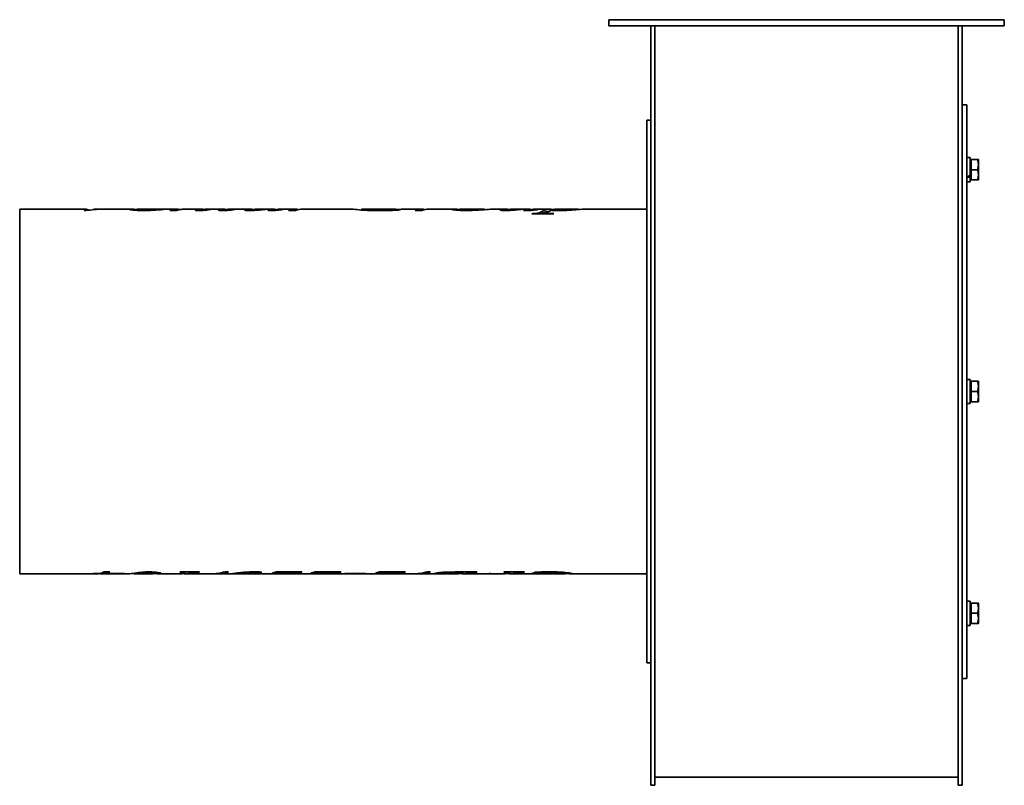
# Model space of a CAD drawing. Header units: millimetres. Extents: x 180 to 660, y 110 to 484.
import ezdxf

# ---------------------------------------------------------------- set-up
doc = ezdxf.new("R2010")
doc.units = ezdxf.units.MM
doc.header["$LTSCALE"] = 2
doc.layers.add('Krawędzie widoczne(ISO)', color=7, linetype='Continuous', lineweight=35, true_color=0x262659)

msp = doc.modelspace()

# ---------------------------------------------------------------- linework, layer by layer
at = {"layer": 'Krawędzie widoczne(ISO)'}
for p, q in [((467.25, 483.85), (471.25, 483.85)), ((467.25, 483.85), (467.25, 480.85)), ((471.25, 480.85), (467.25, 480.85)), ((656.25, 483.85), (471.25, 483.85)), ((471.25, 480.85), (656.25, 480.85)), ((487.75, 480.85), (487.75, 302.36)), ((489.75, 480.85), (489.75, 302.36)), ((637.75, 480.85), (637.75, 302.36)), ((639.75, 480.85), (639.75, 302.36)), ((656.25, 483.85), (660.25, 483.85)), ((660.25, 480.85), (656.25, 480.85)), ((660.25, 480.85), (660.25, 483.85)), ((639.75, 442.35), (642, 442.35)), ((642, 442.35), (642, 162.35)), ((485.75, 169.85), (485.75, 434.85)), ((487.75, 434.85), (485.75, 434.85)), ((643.6, 416.51), (642, 416.51)), ((643.6, 407.94), (643.6, 416.51)), ((644.1, 414.96), (643.6, 414.96)), ((644.1, 415.61), (647.15, 415.61)), ((644.1, 410.61), (644.1, 415.61)), ((647.6, 413.11), (647.6, 415.61)), ((644.1, 410.61), (647.15, 410.61)), ((644.1, 405.61), (644.1, 410.61)), ((647.6, 408.11), (647.6, 413.11)), ((643.6, 404.71), (642, 404.71)), ((643.6, 407.94), (643.6, 407.38)), ((643.6, 404.71), (643.6, 407.38)), ((644.1, 406.26), (643.6, 406.26)), ((644.1, 405.61), (647.15, 405.61)), ((647.6, 405.61), (647.6, 408.11)), ((179.75, 391.35), (179.75, 213.35)), ((179.75, 391.35), (212.33, 391.35)), ((212.03, 390.65), (211.22, 390.65)), ((215.8, 391.15), (215.8, 391.28)), ((216.17, 391.35), (218.49, 391.35)), ((220.25, 391.35), (234.34, 391.35)), ((237.05, 390.74), (237.05, 391.26)), ((237.32, 391.33), (237.32, 391.35)), ((237.63, 391.35), (242.27, 391.35)), ((246.04, 391.35), (256.01, 391.35)), ((249.5, 391.13), (249.5, 391.2)), ((256.29, 390.73), (252.98, 390.73)), ((259.18, 391.31), (259.18, 391.35)), ((259.31, 391.35), (259.51, 391.35)), ((260.99, 391.35), (268, 391.35)), ((268.91, 390.75), (268.91, 390.99)), ((269.97, 390.84), (269.97, 390.95)), ((271.46, 391.35), (278.97, 391.35)), ((272.22, 391.07), (272.22, 391.17)), ((280.07, 390.7), (280.07, 390.96)), ((281.9, 390.83), (281.9, 390.96)), ((282.48, 391.35), (291.77, 391.35)), ((284.01, 391.06), (284.01, 391.18)), ((292.93, 390.69), (292.93, 391.03)), ((295.31, 391.35), (302.49, 391.35)), ((303.3, 390.68), (303.3, 391.35)), ((304.31, 390.74), (304.31, 390.98)), ((306.54, 391.35), (314.01, 391.35)), ((307.1, 391.04), (307.1, 391.16)), ((314.38, 390.73), (311, 390.73)), ((316.78, 391.3), (316.78, 391.34)), ((317.14, 391.35), (317.53, 391.35)), ((318.62, 391.35), (342.23, 391.35)), ((346.63, 390.95), (346.63, 391.35)), ((346.66, 391.35), (363.1, 391.35)), ((360.73, 390.74), (360.73, 390.95)), ((363.37, 390.85), (363.37, 391.33)), ((363.37, 391.23), (365.73, 391.23)), ((367.07, 391.35), (375.7, 391.35)), ((376.07, 390.73), (372.69, 390.73)), ((378.47, 391.3), (378.47, 391.34)), ((378.83, 391.35), (379.22, 391.35)), ((380.31, 391.35), (391.46, 391.35)), ((394.36, 390.75), (394.36, 391.18)), ((395.34, 391.35), (406.21, 391.35)), ((406.73, 391.11), (406.73, 391.26)), ((410.09, 391.35), (416.45, 391.35)), ((417.62, 390.69), (417.62, 391.03)), ((419.99, 391.35), (427.18, 391.35)), ((427.98, 390.68), (427.98, 391.35)), ((428.99, 390.74), (428.99, 390.98)), ((429.97, 389.07), (429.97, 389.25)), ((431.22, 391.35), (438.65, 391.35)), ((431.78, 391.04), (431.78, 391.16)), ((437, 389.07), (437, 389.57)), ((439.65, 390.77), (439.65, 390.98)), ((442.07, 391.35), (451.97, 391.35)), ((452.54, 391.18), (452.54, 391.27)), ((455.54, 391.35), (485.75, 391.35)), ((440.16, 389.07), (429.75, 389.07)), ((643.6, 308.25), (642, 308.25)), ((643.6, 296.46), (643.6, 308.25)), ((644.1, 306.7), (643.6, 306.7)), ((644.1, 307.35), (647.15, 307.35)), ((644.1, 302.35), (644.1, 307.35)), ((647.6, 304.85), (647.6, 307.35)), ((647.6, 299.85), (647.6, 304.85)), ((487.75, 119.18), (487.75, 302.36)), ((489.75, 119.18), (489.75, 302.36)), ((637.75, 119.18), (637.75, 302.36)), ((639.75, 119.18), (639.75, 302.36)), ((644.1, 298), (643.6, 298)), ((644.1, 302.35), (647.15, 302.35)), ((644.1, 297.35), (644.1, 302.35)), ((647.6, 297.35), (647.6, 299.85)), ((643.05, 296.45), (642, 296.45)), ((643.6, 296.45), (643.05, 296.45)), ((643.6, 296.45), (643.6, 296.46)), ((644.1, 297.35), (647.15, 297.35)), ((179.75, 213.35), (217.18, 213.35)), ((218.41, 213.45), (215.43, 213.45)), ((216.1, 213.59), (219.07, 213.59)), ((218.41, 213.59), (218.41, 213.45)), ((219.88, 213.35), (224.57, 213.35)), ((221.01, 214.34), (223.72, 214.34)), ((221.11, 214.34), (221.11, 213.45)), ((228.5, 213.45), (221.11, 213.45)), ((221.78, 214.34), (221.78, 213.59)), ((221.78, 213.59), (230.85, 213.59)), ((226.38, 213.35), (232.72, 213.35)), ((228.5, 213.59), (228.5, 213.45)), ((230.07, 213.59), (230.07, 213.44)), ((236.11, 213.35), (244.67, 213.35)), ((241.14, 214.3), (241.14, 214.14)), ((245.92, 214.21), (245.92, 213.78)), ((248.11, 213.35), (257.72, 213.35)), ((258.04, 214.27), (267.53, 214.27)), ((260.53, 214.27), (260.53, 213.99)), ((260.58, 213.35), (272.95, 213.35)), ((265.27, 214.27), (265.27, 214.15)), ((267.27, 214.27), (267.27, 214.18)), ((274.53, 213.35), (283.81, 213.35)), ((279.97, 214.36), (281.59, 214.36)), ((286.3, 213.83), (286.3, 213.44)), ((287.24, 213.35), (303.61, 213.35)), ((292.82, 214.32), (292.82, 214.06)), ((294.02, 214.34), (294.02, 213.96)), ((303.71, 213.7), (302.97, 213.7)), ((303.71, 213.87), (303.71, 213.7)), ((305.05, 214.27), (317.51, 214.27)), ((305.56, 213.35), (322.5, 213.35)), ((313.88, 213.93), (307.61, 213.93)), ((313.88, 214.27), (313.88, 213.93)), ((317.51, 214.18), (317.51, 214.27)), ((322.6, 213.7), (321.86, 213.7)), ((322.6, 213.87), (322.6, 213.7)), ((323.95, 214.27), (336.41, 214.27)), ((324.45, 213.35), (353.97, 213.35)), ((332.77, 213.93), (326.5, 213.93)), ((332.77, 214.27), (332.77, 213.93)), ((336.41, 214.18), (336.41, 214.27)), ((347.82, 213.42), (338.26, 213.42)), ((339.02, 213.55), (348.58, 213.55)), ((347.82, 213.55), (347.82, 213.42)), ((354.07, 213.7), (353.34, 213.7)), ((354.07, 213.87), (354.07, 213.7)), ((355.42, 214.27), (367.88, 214.27)), ((355.93, 213.35), (371.6, 213.35)), ((364.25, 213.93), (357.97, 213.93)), ((364.25, 214.27), (364.25, 213.93)), ((367.88, 214.18), (367.88, 214.27)), ((373.18, 213.35), (385.73, 213.35)), ((378.62, 214.36), (380.24, 214.36)), ((385.69, 214.07), (385.69, 213.49)), ((386.75, 213.37), (386.75, 213.37)), ((386.75, 213.37), (386.75, 213.35)), ((393.74, 214.27), (402.89, 214.27)), ((396.22, 213.35), (407.51, 213.35)), ((396.31, 214.27), (396.31, 214.06)), ((399.64, 214.27), (399.64, 214.04)), ((400.7, 214.27), (400.7, 214.14)), ((402.66, 214.27), (402.66, 214.18)), ((408.81, 213.47), (409.55, 213.47)), ((409.26, 213.47), (409.26, 213.39)), ((412.79, 213.35), (416.14, 213.35)), ((416.25, 214.27), (426.03, 214.27)), ((419.02, 214.27), (419.02, 214)), ((419.32, 213.35), (445.7, 213.35)), ((422.78, 214.27), (422.78, 214.04)), ((423.87, 214.27), (423.87, 214.14)), ((435.36, 213.35), (424.99, 213.35)), ((425.79, 214.27), (425.79, 214.18)), ((432.08, 214.16), (432.08, 213.39)), ((434.28, 214.27), (434.28, 214.04)), ((435.06, 213.36), (435.57, 213.36)), ((435.36, 213.36), (435.36, 213.35)), ((446.03, 214.05), (446.03, 213.42)), ((449.41, 213.35), (485.75, 213.35)), ((643.6, 200), (642, 200)), ((643.6, 188.2), (643.6, 200)), ((644.1, 198.45), (643.6, 198.45)), ((644.1, 199.1), (647.15, 199.1)), ((644.1, 194.1), (644.1, 199.1)), ((647.6, 196.6), (647.6, 199.1)), ((644.1, 194.1), (647.15, 194.1)), ((644.1, 189.1), (644.1, 194.1)), ((647.6, 191.6), (647.6, 196.6)), ((643.6, 188.2), (642, 188.2)), ((644.1, 189.75), (643.6, 189.75)), ((644.1, 189.1), (647.15, 189.1)), ((647.6, 189.1), (647.6, 191.6)), ((487.75, 169.85), (485.75, 169.85)), ((639.75, 162.35), (642, 162.35)), ((487.75, 110.15), (487.75, 119.18)), ((489.75, 110.15), (489.75, 119.18)), ((637.75, 110.15), (637.75, 119.18)), ((639.75, 110.15), (639.75, 119.18)), ((489.75, 114.15), (637.75, 114.15)), ((489.75, 110.15), (487.75, 110.15)), ((639.75, 110.15), (637.75, 110.15))]:
    msp.add_line(p, q, dxfattribs=at)
for centre, major_axis, ratio, start_param, end_param in [((643.05, 410.61), (10.14, 5.43), 0.227735, 4.488595, 4.645371), ((644.15, 410.61), (10.14, 5.43), 0.227735, 4.378707, 4.536843), ((643.05, 302.35), (10.22, 0), 0.57735, 4.712389, 4.766653)]:
    msp.add_ellipse(centre, major_axis=major_axis, ratio=ratio, start_param=start_param, end_param=end_param, dxfattribs=at)
for points in [[(647.15, 415.61), (647.6, 415.61), (647.6, 415.61)], [(647.6, 413.11), (647.6, 414.27), (647.15, 415.61)], [(647.15, 410.61), (647.6, 411.95), (647.6, 413.11)], [(647.6, 408.11), (647.6, 409.27), (647.15, 410.61)], [(647.15, 405.61), (647.6, 406.95), (647.6, 408.11)], [(647.6, 405.61), (647.6, 405.61), (647.15, 405.61)], [(647.15, 307.35), (647.6, 307.35), (647.6, 307.35)], [(647.6, 304.85), (647.6, 306.01), (647.15, 307.35)], [(647.15, 302.35), (647.6, 303.69), (647.6, 304.85)], [(647.6, 299.85), (647.6, 301.01), (647.15, 302.35)], [(647.15, 297.35), (647.6, 298.69), (647.6, 299.85)], [(647.6, 297.35), (647.6, 297.35), (647.15, 297.35)], [(647.6, 196.6), (647.6, 197.76), (647.15, 199.1)], [(647.15, 199.1), (647.6, 199.1), (647.6, 199.1)], [(647.15, 194.1), (647.6, 195.44), (647.6, 196.6)], [(647.6, 191.6), (647.6, 192.76), (647.15, 194.1)], [(647.15, 189.1), (647.6, 190.44), (647.6, 191.6)], [(647.6, 189.1), (647.6, 189.1), (647.15, 189.1)]]:
    msp.add_rational_spline(points, [1, 1.0379548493, 1], degree=2, dxfattribs=at)
for points in [[(211.22, 390.65), (211.9, 391.51), (212.59, 391.58), (213.27, 390.85)], [(220.25, 391.35), (217.51, 391.35), (214.77, 391.12), (212.03, 390.65)], [(215.8, 391.28), (216.99, 391.34), (218.18, 391.37), (219.37, 391.34)], [(216.17, 391.35), (216.05, 391.35), (215.92, 391.33), (215.8, 391.28)], [(237.17, 391.33), (237.09, 391.31), (237.05, 391.28), (237.05, 391.26)], [(244.26, 391.35), (242.57, 391.34), (240.21, 391.33), (237.17, 391.33)], [(237.63, 391.35), (237.52, 391.35), (237.42, 391.35), (237.32, 391.35)], [(237.32, 391.35), (239.56, 391.35), (241.38, 391.35), (242.79, 391.35)], [(249.94, 391.16), (246.45, 390.94), (243.11, 390.67), (239.94, 390.67)], [(242.79, 391.35), (243.22, 391.35), (243.63, 391.35), (244.02, 391.35)], [(246.04, 391.35), (245.48, 391.35), (244.89, 391.35), (244.26, 391.35)], [(249.5, 391.2), (249.65, 391.19), (249.8, 391.18), (249.94, 391.16)], [(252.98, 390.73), (254.31, 391.28), (255.65, 391.46), (256.98, 391.29)], [(257.37, 391.09), (257.01, 391), (256.65, 390.88), (256.29, 390.73)], [(256.98, 391.29), (257.35, 391.24), (257.58, 391.18), (257.66, 391.15)], [(259.26, 391.31), (258.51, 391.27), (257.88, 391.2), (257.37, 391.09)], [(259.31, 391.35), (259.27, 391.35), (259.23, 391.35), (259.18, 391.35)], [(259.18, 391.35), (259.57, 391.35), (259.94, 391.35), (260.29, 391.35)], [(260.99, 391.35), (260.42, 391.35), (259.85, 391.34), (259.26, 391.31)], [(265.31, 390.88), (265.31, 390.95), (265.6, 391.07), (266.17, 391.18)], [(266.17, 391.18), (267.15, 391.36), (268.13, 391.4), (269.11, 391.29)], [(269.21, 390.77), (268.39, 390.71), (267.66, 390.67), (267.03, 390.67)], [(269.43, 391.14), (269.09, 391.07), (268.91, 391.01), (268.91, 390.99)], [(269.11, 391.29), (269.4, 391.26), (269.58, 391.22), (269.64, 391.18)], [(272.91, 391.14), (271.6, 391.01), (270.37, 390.86), (269.21, 390.77)], [(269.4, 390.92), (269.55, 390.92), (269.74, 390.93), (269.97, 390.95)], [(271.46, 391.35), (270.78, 391.35), (270.1, 391.28), (269.43, 391.14)], [(269.97, 390.95), (270.65, 391), (271.41, 391.09), (272.22, 391.17)], [(272.22, 391.17), (272.45, 391.16), (272.68, 391.15), (272.91, 391.14)], [(276.63, 390.91), (276.63, 390.99), (276.89, 391.1), (277.39, 391.2)], [(277.39, 391.2), (278.5, 391.41), (279.6, 391.4), (280.7, 391.17)], [(281.1, 390.76), (280.33, 390.7), (279.54, 390.67), (278.74, 390.67)], [(280.8, 391.19), (280.31, 391.1), (280.07, 391), (280.07, 390.96)], [(280.61, 390.89), (280.93, 390.89), (281.37, 390.92), (281.9, 390.96)], [(282.48, 391.35), (281.92, 391.35), (281.36, 391.3), (280.8, 391.19)], [(284.75, 391.14), (283.47, 391.01), (282.26, 390.85), (281.1, 390.76)], [(281.9, 390.96), (282.21, 390.99), (282.92, 391.08), (284.01, 391.18)], [(284.01, 391.18), (284.26, 391.16), (284.5, 391.15), (284.75, 391.14)], [(289.43, 390.94), (289.43, 391.05), (289.82, 391.2), (290.61, 391.29)], [(290.61, 391.29), (291.37, 391.37), (292.14, 391.37), (292.91, 391.29)], [(292.91, 391.29), (293.17, 391.26), (293.36, 391.23), (293.5, 391.2)], [(293.94, 391.26), (293.27, 391.18), (292.93, 391.07), (292.93, 391.03)], [(295.31, 391.35), (294.85, 391.35), (294.4, 391.32), (293.94, 391.26)], [(300.92, 390.87), (300.92, 390.92), (301.02, 390.99), (301.22, 391.05)], [(301.22, 391.05), (301.46, 391.14), (302.16, 391.34), (303.3, 391.35)], [(304.62, 390.76), (303.92, 390.7), (303.24, 390.67), (302.57, 390.67)], [(303.3, 391.34), (303.81, 391.32), (304.33, 391.28), (304.87, 391.18)], [(305.21, 391.24), (304.61, 391.15), (304.31, 391.03), (304.31, 390.98)], [(307.76, 391.12), (306.75, 391), (305.7, 390.85), (304.62, 390.76)], [(306.54, 391.35), (306.09, 391.35), (305.65, 391.32), (305.21, 391.24)], [(307.1, 391.16), (307.32, 391.15), (307.54, 391.14), (307.76, 391.12)], [(311, 390.73), (312.31, 391.27), (313.63, 391.46), (314.94, 391.29)], [(315.09, 391.02), (314.85, 390.94), (314.62, 390.84), (314.38, 390.73)], [(314.94, 391.29), (315.31, 391.25), (315.53, 391.19), (315.62, 391.14)], [(316.14, 391.23), (315.52, 391.14), (315.17, 391.05), (315.09, 391.02)], [(317.74, 391.34), (317.12, 391.33), (316.59, 391.29), (316.14, 391.23)], [(316.78, 391.34), (317.22, 391.35), (317.65, 391.36), (318.07, 391.35)], [(317.14, 391.35), (317.02, 391.35), (316.9, 391.35), (316.78, 391.34)], [(318.62, 391.35), (318.33, 391.35), (318.04, 391.35), (317.74, 391.34)], [(360.73, 390.95), (361.46, 391.2), (362.18, 391.33), (362.91, 391.35)], [(362.91, 391.35), (363.22, 391.36), (363.37, 391.35), (363.37, 391.33)], [(366.63, 391.34), (365.9, 391.3), (365.16, 391.15), (364.43, 390.89)], [(367.07, 391.35), (366.94, 391.35), (366.79, 391.35), (366.63, 391.34)], [(372.69, 390.73), (374, 391.27), (375.32, 391.46), (376.63, 391.29)], [(376.78, 391.02), (376.54, 390.94), (376.31, 390.84), (376.07, 390.73)], [(376.63, 391.29), (377, 391.25), (377.23, 391.19), (377.31, 391.14)], [(377.84, 391.23), (377.21, 391.14), (376.86, 391.05), (376.78, 391.02)], [(379.43, 391.34), (378.81, 391.33), (378.28, 391.29), (377.84, 391.23)], [(378.47, 391.34), (378.91, 391.35), (379.34, 391.36), (379.76, 391.35)], [(378.83, 391.35), (378.71, 391.35), (378.59, 391.35), (378.47, 391.34)], [(380.31, 391.35), (380.02, 391.35), (379.73, 391.35), (379.43, 391.34)], [(395.34, 391.35), (394.68, 391.35), (394.36, 391.29), (394.36, 391.18)], [(414.11, 390.94), (414.11, 391.05), (414.5, 391.2), (415.29, 391.29)], [(415.29, 391.29), (416.05, 391.37), (416.82, 391.37), (417.59, 391.29)], [(417.59, 391.29), (417.85, 391.26), (418.05, 391.23), (418.18, 391.2)], [(418.62, 391.26), (417.95, 391.18), (417.62, 391.07), (417.62, 391.03)], [(419.99, 391.35), (419.53, 391.35), (419.08, 391.32), (418.62, 391.26)], [(425.61, 390.87), (425.61, 390.92), (425.7, 390.99), (425.9, 391.05)], [(425.9, 391.05), (426.14, 391.14), (426.84, 391.34), (427.98, 391.35)], [(429.31, 390.76), (428.6, 390.7), (427.92, 390.67), (427.25, 390.67)], [(427.98, 391.34), (428.49, 391.32), (429.01, 391.28), (429.55, 391.18)], [(429.89, 391.24), (429.29, 391.15), (428.99, 391.03), (428.99, 390.98)], [(432.44, 391.12), (431.43, 391), (430.38, 390.85), (429.31, 390.76)], [(429.75, 389.07), (429.82, 389.13), (429.89, 389.19), (429.97, 389.25)], [(431.22, 391.35), (430.78, 391.35), (430.34, 391.32), (429.89, 391.24)], [(431.78, 391.16), (432, 391.15), (432.22, 391.14), (432.44, 391.12)], [(434.26, 390.05), (436.12, 391.15), (437.98, 391.56), (439.85, 391.26)], [(434.27, 389.07), (435.55, 389.82), (436.83, 390.24), (438.12, 390.33)], [(437.49, 389.98), (437.17, 389.79), (437, 389.64), (437, 389.57)], [(439.13, 390.8), (438.59, 390.59), (438.04, 390.31), (437.49, 389.98)], [(441.54, 391.34), (440.91, 391.3), (440.28, 391.18), (439.65, 390.98)], [(439.65, 390.98), (440.56, 390.88), (441.81, 390.81), (443.37, 390.81)], [(439.85, 391.26), (440.06, 391.22), (440.21, 391.18), (440.29, 391.16)], [(440.38, 389.25), (440.31, 389.19), (440.24, 389.13), (440.16, 389.07)], [(442.07, 391.35), (441.87, 391.35), (441.69, 391.35), (441.54, 391.34)], [(215.43, 213.45), (215.65, 213.49), (215.88, 213.54), (216.1, 213.59)], [(217.18, 213.35), (217.59, 213.35), (218, 213.39), (218.41, 213.45)], [(221.11, 213.45), (220.21, 213.31), (219.31, 213.32), (218.41, 213.5)], [(219.07, 213.59), (219.71, 213.76), (220.36, 214.01), (221.01, 214.34)], [(223.72, 214.34), (223.08, 214.01), (222.43, 213.76), (221.78, 213.59)], [(224.57, 213.35), (225.88, 213.35), (227.19, 213.39), (228.5, 213.45)], [(230.07, 213.44), (228.54, 213.37), (227.01, 213.34), (225.47, 213.36)], [(230.85, 213.59), (230.59, 213.53), (230.33, 213.48), (230.07, 213.44)], [(237.51, 213.5), (236.02, 213.23), (235.2, 213.37), (235.06, 213.61)], [(236.86, 213.86), (238.01, 214.02), (239.22, 214.16), (240.49, 214.26)], [(241.14, 214.14), (239.73, 213.96), (238.52, 213.68), (237.51, 213.5)], [(240.49, 214.26), (241.23, 214.31), (242.08, 214.34), (243.04, 214.34)], [(243.06, 214.24), (242.32, 214.24), (241.68, 214.2), (241.14, 214.14)], [(244.67, 213.35), (245.51, 213.35), (245.92, 213.54), (245.92, 213.78)], [(247.07, 213.42), (246.68, 213.46), (246.25, 213.51), (245.79, 213.57)], [(248.68, 213.5), (248.68, 213.34), (248.14, 213.31), (247.07, 213.42)], [(257.72, 213.35), (258.49, 213.35), (259.25, 213.47), (260.02, 213.71)], [(257.85, 214.18), (257.91, 214.21), (257.97, 214.24), (258.04, 214.27)], [(262.88, 213.71), (261.63, 213.32), (260.39, 213.25), (259.15, 213.49)], [(260.02, 213.71), (260.36, 213.82), (260.53, 213.92), (260.53, 213.99)], [(264.12, 214.03), (263.71, 213.96), (263.3, 213.84), (262.88, 213.71)], [(265.27, 214.15), (264.76, 214.12), (264.38, 214.08), (264.12, 214.03)], [(267.27, 214.18), (266.26, 214.18), (265.59, 214.17), (265.27, 214.15)], [(267.53, 214.27), (267.44, 214.24), (267.36, 214.21), (267.27, 214.18)], [(272.95, 213.35), (275.29, 213.35), (277.63, 213.69), (279.97, 214.36)], [(281.59, 214.36), (278.97, 213.61), (276.35, 213.28), (273.74, 213.37)], [(286.22, 213.45), (284.51, 213.38), (283.65, 213.32), (283.65, 213.37)], [(286.3, 213.45), (286.28, 213.45), (286.25, 213.45), (286.22, 213.45)], [(289.86, 214.18), (291.29, 214.28), (292.72, 214.34), (294.17, 214.34)], [(292.82, 214.06), (292.56, 214.07), (292.25, 214.08), (291.9, 214.08)], [(294.02, 213.96), (293.53, 214.01), (293.13, 214.04), (292.82, 214.06)], [(296.21, 213.85), (295.56, 213.85), (294.83, 213.88), (294.02, 213.96)], [(294.17, 214.34), (295.42, 214.34), (296.41, 214.3), (297.13, 214.22)], [(297.13, 214.22), (297.62, 214.17), (297.86, 214.11), (297.86, 214.04)], [(302.97, 213.7), (303.67, 213.84), (304.36, 214.04), (305.05, 214.27)], [(303.61, 213.35), (303.81, 213.35), (304.02, 213.35), (304.24, 213.36)], [(304.24, 213.36), (306.65, 213.38), (309.86, 213.53), (313.88, 213.93)], [(304.93, 213.36), (304.86, 213.36), (304.79, 213.36), (304.72, 213.36)], [(317.51, 214.18), (311.17, 213.42), (306.97, 213.32), (304.93, 213.36)], [(321.86, 213.7), (322.56, 213.84), (323.25, 214.04), (323.95, 214.27)], [(322.5, 213.35), (322.7, 213.35), (322.91, 213.35), (323.13, 213.36)], [(323.13, 213.36), (325.54, 213.38), (328.75, 213.53), (332.77, 213.93)], [(323.82, 213.36), (323.75, 213.36), (323.68, 213.36), (323.61, 213.36)], [(336.41, 214.18), (330.06, 213.42), (325.87, 213.32), (323.82, 213.36)], [(338.26, 213.42), (338.52, 213.45), (338.77, 213.49), (339.02, 213.55)], [(348.58, 213.55), (348.33, 213.49), (348.08, 213.45), (347.82, 213.42)], [(353.34, 213.7), (354.03, 213.84), (354.73, 214.04), (355.42, 214.27)], [(353.97, 213.35), (354.17, 213.35), (354.38, 213.35), (354.6, 213.36)], [(354.6, 213.36), (357.01, 213.38), (360.23, 213.53), (364.25, 213.93)], [(355.3, 213.36), (355.22, 213.36), (355.15, 213.36), (355.08, 213.36)], [(367.88, 214.18), (361.54, 213.42), (357.34, 213.32), (355.3, 213.36)], [(371.6, 213.35), (373.94, 213.35), (376.28, 213.69), (378.62, 214.36)], [(380.24, 214.36), (377.62, 213.61), (375, 213.28), (372.39, 213.37)], [(389.02, 214.23), (390.03, 214.26), (391.6, 214.27), (393.74, 214.27)], [(391.68, 213.35), (392.08, 213.35), (392.58, 213.35), (393.17, 213.35)], [(396.31, 214.06), (394.96, 214.08), (393.91, 214.09), (393.15, 214.09)], [(393.17, 213.35), (394.22, 213.36), (395.26, 213.6), (396.31, 214.06)], [(398.48, 213.7), (397.2, 213.31), (395.93, 213.25), (394.65, 213.52)], [(399.64, 214.04), (399.36, 213.98), (398.97, 213.84), (398.48, 213.7)], [(400.7, 214.14), (400.21, 214.11), (399.86, 214.08), (399.64, 214.04)], [(402.66, 214.18), (401.7, 214.18), (401.04, 214.16), (400.7, 214.14)], [(402.89, 214.27), (402.81, 214.24), (402.74, 214.21), (402.66, 214.18)], [(407.51, 213.35), (407.94, 213.35), (408.38, 213.39), (408.81, 213.47)], [(409.55, 213.47), (409.36, 213.43), (409.26, 213.41), (409.26, 213.39)], [(416.02, 214.18), (416.1, 214.21), (416.17, 214.24), (416.25, 214.27)], [(416.14, 213.35), (416.91, 213.36), (417.67, 213.49), (418.43, 213.74)], [(421.6, 213.7), (420.29, 213.3), (418.99, 213.24), (417.68, 213.53)], [(418.43, 213.74), (418.83, 213.85), (419.02, 213.95), (419.02, 214)], [(422.78, 214.04), (422.44, 213.97), (422.05, 213.85), (421.6, 213.7)], [(423.87, 214.14), (423.38, 214.12), (423.01, 214.08), (422.78, 214.04)], [(425.79, 214.18), (424.82, 214.18), (424.18, 214.16), (423.87, 214.14)], [(424.99, 213.35), (425.05, 213.35), (425.11, 213.35), (425.17, 213.36)], [(426.03, 214.27), (425.95, 214.24), (425.87, 214.21), (425.79, 214.18)], [(428.36, 213.38), (428.56, 213.39), (428.9, 213.41), (429.36, 213.51)], [(429.36, 213.51), (429.97, 213.63), (430.58, 213.83), (431.2, 214.11)], [(432.46, 213.47), (432.21, 213.43), (432.08, 213.4), (432.08, 213.39)], [(432.08, 213.39), (432.08, 213.38), (432.23, 213.37), (432.55, 213.36)], [(434.28, 214.04), (433.68, 213.78), (433.07, 213.59), (432.46, 213.47)], [(432.55, 213.36), (433.06, 213.36), (433.9, 213.36), (435.06, 213.36)], [(435.57, 213.36), (435.5, 213.35), (435.43, 213.35), (435.36, 213.35)], [(445.7, 213.35), (445.92, 213.35), (446.03, 213.37), (446.03, 213.42)]]:
    msp.add_open_spline(points, degree=3, dxfattribs=at)
for points, knots in [([(233.42, 391.24), (233.42, 391.35), (234.1, 391.38), (235.46, 391.32), (235.94, 391.3), (236.48, 391.27), (237.05, 391.24)], [0, 0, 0, 0, 1, 1, 1, 1.358636, 1.358636, 1.358636, 1.358636]), ([(239.94, 390.67), (237.79, 390.67), (236.16, 390.76), (235.07, 390.9), (233.97, 391.04), (233.42, 391.16), (233.42, 391.24)], [0, 0, 0, 0, 1, 1, 1, 2, 2, 2, 2]), ([(237.05, 391.26), (237.05, 391.2), (237.53, 391.13), (238.47, 391.05), (239.42, 390.97), (240.57, 390.93), (241.93, 390.93)], [0, 0, 0, 0, 1, 1, 1, 2, 2, 2, 2]), ([(241.93, 390.93), (243.01, 390.93), (244.04, 390.95), (245.04, 390.99), (246.04, 391.03), (247.53, 391.11), (249.5, 391.2)], [0, 0, 0, 0, 1, 1, 1, 2, 2, 2, 2]), ([(267.03, 390.67), (266.5, 390.67), (266.09, 390.69), (265.78, 390.73), (265.47, 390.77), (265.31, 390.82), (265.31, 390.88)], [0, 0, 0, 0, 1, 1, 1, 2, 2, 2, 2]), ([(268.91, 390.99), (268.91, 390.97), (268.97, 390.95), (269.07, 390.94), (269.18, 390.93), (269.29, 390.92), (269.4, 390.92)], [0, 0, 0, 0, 1, 1, 1, 2, 2, 2, 2]), ([(278.74, 390.67), (278.12, 390.67), (277.62, 390.7), (277.22, 390.74), (276.83, 390.79), (276.63, 390.85), (276.63, 390.91)], [0, 0, 0, 0, 1, 1, 1, 2, 2, 2, 2]), ([(280.07, 390.96), (280.07, 390.94), (280.12, 390.92), (280.23, 390.91), (280.33, 390.9), (280.46, 390.89), (280.61, 390.89)], [0, 0, 0, 0, 1, 1, 1, 2, 2, 2, 2]), ([(291.93, 390.67), (291.23, 390.67), (290.63, 390.7), (290.15, 390.75), (289.67, 390.81), (289.43, 390.87), (289.43, 390.94)], [0, 0, 0, 0, 1, 1, 1, 2, 2, 2, 2]), ([(303.3, 391.35), (300.7, 391.34), (298.53, 391.07), (296.77, 390.92), (295.01, 390.78), (293.4, 390.67), (291.93, 390.67)], [0, 0, 0, 0, 1, 1, 1, 2, 2, 2, 2]), ([(292.93, 391.03), (292.93, 391), (293.03, 390.98), (293.22, 390.97), (293.4, 390.95), (293.66, 390.94), (293.99, 390.94)], [0, 0, 0, 0, 1, 1, 1, 2, 2, 2, 2]), ([(293.99, 390.94), (294.49, 390.94), (295.16, 390.97), (295.97, 391.01), (296.79, 391.05), (297.88, 391.15), (299.23, 391.23), (300.59, 391.32), (301.71, 391.35), (302.59, 391.35), (302.71, 391.35), (302.84, 391.35), (302.96, 391.35)], [0, 0, 0, 0, 1, 1, 1, 2, 2, 2, 3, 3, 3, 3.138168, 3.138168, 3.138168, 3.138168]), ([(302.57, 390.67), (302.08, 390.67), (301.68, 390.69), (301.38, 390.73), (301.08, 390.77), (300.92, 390.82), (300.92, 390.87)], [0, 0, 0, 0, 1, 1, 1, 2, 2, 2, 2]), ([(304.31, 390.98), (304.31, 390.96), (304.34, 390.94), (304.42, 390.93), (304.49, 390.92), (304.59, 390.91), (304.72, 390.91)], [0, 0, 0, 0, 1, 1, 1, 2, 2, 2, 2]), ([(304.72, 390.91), (304.92, 390.91), (305.13, 390.92), (305.36, 390.94), (305.59, 390.96), (306.17, 391.06), (307.1, 391.16)], [0, 0, 0, 0, 1, 1, 1, 2, 2, 2, 2]), ([(355.61, 390.65), (352.45, 390.65), (349.89, 390.73), (347.93, 390.85), (345.97, 390.98), (344.52, 391.12), (343.58, 391.23), (342.82, 391.31), (342.37, 391.35), (342.23, 391.35)], [0, 0, 0, 0, 1, 1, 1, 2, 2, 2, 2.807439, 2.807439, 2.807439, 2.807439]), ([(346.63, 391.35), (346.63, 391.37), (347.36, 391.27), (348.82, 391.12), (350.27, 390.97), (352.52, 390.85), (355.56, 390.85)], [0, 0, 0, 0, 1, 1, 1, 2, 2, 2, 2]), ([(355.56, 390.85), (356.31, 390.85), (357.02, 390.86), (357.69, 390.87), (358.36, 390.88), (359.37, 390.91), (360.73, 390.95)], [0, 0, 0, 0, 1, 1, 1, 2, 2, 2, 2]), ([(364.43, 390.89), (362.4, 390.81), (360.77, 390.74), (359.53, 390.7), (358.29, 390.67), (356.98, 390.65), (355.61, 390.65)], [0, 0, 0, 0, 1, 1, 1, 2, 2, 2, 2]), ([(390.73, 391.26), (390.73, 391.36), (391.35, 391.38), (392.6, 391.32), (393.12, 391.29), (393.71, 391.26), (394.37, 391.22)], [0, 0, 0, 0, 1, 1, 1, 1.413506, 1.413506, 1.413506, 1.413506]), ([(397.59, 390.67), (395.56, 390.67), (393.91, 390.76), (392.64, 390.89), (391.37, 391.02), (390.73, 391.16), (390.73, 391.26)], [0, 0, 0, 0, 1, 1, 1, 2, 2, 2, 2]), ([(394.36, 391.18), (394.36, 391.09), (394.71, 390.99), (395.42, 390.92), (396.13, 390.85), (397.03, 390.8), (398.11, 390.8)], [0, 0, 0, 0, 1, 1, 1, 2, 2, 2, 2]), ([(410.09, 391.35), (409.81, 391.35), (409.31, 391.32), (408.6, 391.26), (407.42, 391.17), (405.79, 391.02), (403.69, 390.89), (401.6, 390.76), (399.57, 390.67), (397.59, 390.67)], [0.393537, 0.393537, 0.393537, 0.393537, 1, 1, 1, 2, 2, 2, 3, 3, 3, 3]), ([(398.11, 390.8), (400.2, 390.8), (402.16, 391.01), (403.99, 391.2), (405.82, 391.38), (406.73, 391.4), (406.73, 391.26)], [0, 0, 0, 0, 1, 1, 1, 2, 2, 2, 2]), ([(416.61, 390.67), (415.91, 390.67), (415.32, 390.7), (414.83, 390.75), (414.35, 390.81), (414.11, 390.87), (414.11, 390.94)], [0, 0, 0, 0, 1, 1, 1, 2, 2, 2, 2]), ([(427.98, 391.35), (425.38, 391.34), (423.21, 391.07), (421.45, 390.92), (419.69, 390.78), (418.08, 390.67), (416.61, 390.67)], [0, 0, 0, 0, 1, 1, 1, 2, 2, 2, 2]), ([(417.62, 391.03), (417.62, 391), (417.71, 390.98), (417.9, 390.97), (418.08, 390.95), (418.34, 390.94), (418.67, 390.94)], [0, 0, 0, 0, 1, 1, 1, 2, 2, 2, 2]), ([(418.67, 390.94), (419.18, 390.94), (419.84, 390.97), (420.65, 391.01), (421.47, 391.05), (422.56, 391.15), (423.91, 391.23), (425.27, 391.32), (426.39, 391.35), (427.27, 391.35), (427.39, 391.35), (427.52, 391.35), (427.64, 391.35)], [0, 0, 0, 0, 1, 1, 1, 2, 2, 2, 3, 3, 3, 3.138168, 3.138168, 3.138168, 3.138168]), ([(427.25, 390.67), (426.76, 390.67), (426.36, 390.69), (426.06, 390.73), (425.76, 390.77), (425.61, 390.82), (425.61, 390.87)], [0, 0, 0, 0, 1, 1, 1, 2, 2, 2, 2]), ([(428.99, 390.98), (428.99, 390.96), (429.02, 390.94), (429.1, 390.93), (429.17, 390.92), (429.27, 390.91), (429.4, 390.91)], [0, 0, 0, 0, 1, 1, 1, 2, 2, 2, 2]), ([(429.4, 390.91), (429.6, 390.91), (429.81, 390.92), (430.04, 390.94), (430.27, 390.96), (430.85, 391.06), (431.78, 391.16)], [0, 0, 0, 0, 1, 1, 1, 2, 2, 2, 2]), ([(429.97, 389.25), (431.34, 389.27), (432.27, 389.32), (432.75, 389.4), (433.23, 389.49), (433.73, 389.73), (434.26, 390.05)], [0, 0, 0, 0, 1, 1, 1, 2, 2, 2, 2]), ([(437, 389.57), (437, 389.51), (437.09, 389.45), (437.26, 389.4), (437.43, 389.35), (437.71, 389.32), (438.09, 389.29), (438.48, 389.26), (439.24, 389.25), (440.38, 389.25)], [0, 0, 0, 0, 1, 1, 1, 2, 2, 2, 3, 3, 3, 3]), ([(443.01, 390.67), (442.27, 390.67), (441.62, 390.68), (441.05, 390.7), (440.47, 390.72), (439.84, 390.75), (439.13, 390.8)], [0, 0, 0, 0, 1, 1, 1, 2, 2, 2, 2]), ([(455.54, 391.35), (454.91, 391.35), (453.8, 391.29), (452.21, 391.15), (449.57, 390.93), (446.5, 390.67), (443.01, 390.67)], [0.398361, 0.398361, 0.398361, 0.398361, 1, 1, 1, 2, 2, 2, 2]), ([(443.37, 390.81), (444.16, 390.81), (444.95, 390.84), (445.75, 390.88), (446.55, 390.93), (447.34, 390.99), (448.11, 391.06), (448.87, 391.13), (449.56, 391.19), (450.18, 391.25), (450.79, 391.3), (451.34, 391.34), (451.82, 391.35), (452.3, 391.36), (452.54, 391.33), (452.54, 391.27)], [0, 0, 0, 0, 1, 1, 1, 2, 2, 2, 3, 3, 3, 4, 4, 4, 5, 5, 5, 5]), ([(232.72, 213.35), (232.91, 213.35), (233.16, 213.37), (233.48, 213.4), (234.27, 213.49), (235.4, 213.66), (236.86, 213.86)], [0.607313, 0.607313, 0.607313, 0.607313, 1, 1, 1, 2, 2, 2, 2]), ([(243.04, 214.34), (244.65, 214.34), (245.99, 214.23), (247.07, 214.07), (248.14, 213.9), (248.68, 213.66), (248.68, 213.5)], [0, 0, 0, 0, 1, 1, 1, 2, 2, 2, 2]), ([(245.92, 213.78), (245.92, 213.91), (245.64, 214.03), (245.09, 214.11), (244.53, 214.19), (243.85, 214.24), (243.06, 214.24)], [0, 0, 0, 0, 1, 1, 1, 2, 2, 2, 2]), ([(260.53, 213.99), (260.53, 214.04), (260.37, 214.08), (260.06, 214.12), (259.74, 214.15), (259.01, 214.17), (257.85, 214.18)], [0, 0, 0, 0, 1, 1, 1, 2, 2, 2, 2]), ([(283.65, 213.37), (283.65, 213.41), (283.97, 213.49), (284.6, 213.59), (285.23, 213.69), (286, 213.8), (286.92, 213.91), (287.83, 214.01), (288.81, 214.11), (289.86, 214.18)], [0, 0, 0, 0, 1, 1, 1, 2, 2, 2, 3, 3, 3, 3]), ([(291.9, 214.08), (290.51, 214.08), (289.23, 213.98), (288.06, 213.84), (286.89, 213.7), (286.3, 213.54), (286.3, 213.44)], [0, 0, 0, 0, 1, 1, 1, 2, 2, 2, 2]), ([(286.3, 213.44), (286.3, 213.37), (286.61, 213.35), (287.23, 213.35), (287.24, 213.35), (287.24, 213.35), (287.24, 213.35)], [0, 0, 0, 0, 1, 1, 1, 1.003148, 1.003148, 1.003148, 1.003148]), ([(297.86, 214.04), (297.86, 213.98), (297.7, 213.94), (297.38, 213.9), (297.06, 213.87), (296.67, 213.85), (296.21, 213.85)], [0, 0, 0, 0, 1, 1, 1, 2, 2, 2, 2]), ([(307.61, 213.93), (306.6, 213.93), (305.77, 213.91), (305.12, 213.86), (304.46, 213.82), (303.99, 213.76), (303.71, 213.7)], [0, 0, 0, 0, 1, 1, 1, 2, 2, 2, 2]), ([(326.5, 213.93), (325.49, 213.93), (324.66, 213.91), (324.01, 213.86), (323.35, 213.82), (322.88, 213.76), (322.6, 213.7)], [0, 0, 0, 0, 1, 1, 1, 2, 2, 2, 2]), ([(357.97, 213.93), (356.97, 213.93), (356.14, 213.91), (355.48, 213.86), (354.83, 213.82), (354.36, 213.76), (354.07, 213.7)], [0, 0, 0, 0, 1, 1, 1, 2, 2, 2, 2]), ([(381.97, 213.49), (381.97, 213.56), (382.29, 213.65), (382.93, 213.76), (383.57, 213.87), (384.39, 213.97), (385.4, 214.05), (386.4, 214.13), (387.6, 214.19), (389.02, 214.23)], [0, 0, 0, 0, 1, 1, 1, 2, 2, 2, 3, 3, 3, 3]), ([(386.75, 213.35), (385.12, 213.35), (383.91, 213.35), (383.14, 213.37), (382.36, 213.39), (381.97, 213.43), (381.97, 213.49)], [0, 0, 0, 0, 1, 1, 1, 2, 2, 2, 2]), ([(393.15, 214.09), (391.19, 214.09), (389.45, 214.01), (387.95, 213.88), (386.44, 213.76), (385.69, 213.61), (385.69, 213.49)], [0, 0, 0, 0, 1, 1, 1, 2, 2, 2, 2]), ([(385.69, 213.49), (385.69, 213.41), (386.16, 213.38), (387.11, 213.36), (388.06, 213.35), (389.58, 213.35), (391.68, 213.35)], [0, 0, 0, 0, 1, 1, 1, 2, 2, 2, 2]), ([(409.68, 213.36), (409.49, 213.36), (409.32, 213.36), (409.17, 213.37), (408.86, 213.37), (408.54, 213.38), (408.21, 213.39)], [0.7905871, 0.7905871, 0.7905871, 0.7905871, 1, 1, 1, 1.4310923, 1.4310923, 1.4310923, 1.4310923]), ([(409.26, 213.39), (409.26, 213.37), (409.51, 213.36), (410.01, 213.36), (410.5, 213.35), (411.43, 213.35), (412.79, 213.35)], [0, 0, 0, 0, 1, 1, 1, 2, 2, 2, 2]), ([(419.02, 214), (419.02, 214.05), (418.85, 214.09), (418.51, 214.12), (418.17, 214.15), (417.34, 214.17), (416.02, 214.18)], [0, 0, 0, 0, 1, 1, 1, 2, 2, 2, 2]), ([(425.17, 213.36), (426.13, 213.36), (426.82, 213.36), (427.25, 213.36), (427.67, 213.36), (428.05, 213.37), (428.36, 213.38)], [0, 0, 0, 0, 1, 1, 1, 2, 2, 2, 2]), ([(431.2, 214.11), (432.89, 214.2), (434.25, 214.27), (435.28, 214.31), (436.32, 214.34), (437.41, 214.36), (438.55, 214.36)], [0, 0, 0, 0, 1, 1, 1, 2, 2, 2, 2]), ([(438.59, 214.16), (437.97, 214.16), (437.37, 214.15), (436.81, 214.13), (436.26, 214.12), (435.41, 214.09), (434.28, 214.04)], [0, 0, 0, 0, 1, 1, 1, 2, 2, 2, 2]), ([(438.55, 214.36), (441.18, 214.36), (443.31, 214.28), (444.94, 214.15), (446.58, 214.02), (447.79, 213.86), (448.57, 213.71), (449.35, 213.57), (449.74, 213.46), (449.74, 213.41)], [0, 0, 0, 0, 1, 1, 1, 2, 2, 2, 3, 3, 3, 3]), ([(446.03, 213.42), (446.03, 213.51), (445.42, 213.67), (444.21, 213.85), (443, 214.03), (441.12, 214.16), (438.59, 214.16)], [0, 0, 0, 0, 1, 1, 1, 2, 2, 2, 2]), ([(449.74, 213.41), (449.74, 213.33), (449.29, 213.34), (448.39, 213.4), (447.72, 213.45), (446.94, 213.53), (446.03, 213.61)], [0, 0, 0, 0, 1, 1, 1, 1.733065, 1.733065, 1.733065, 1.733065])]:
    msp.add_open_spline(points, degree=3, knots=knots, dxfattribs=at)

doc.saveas('drawing.dxf')
